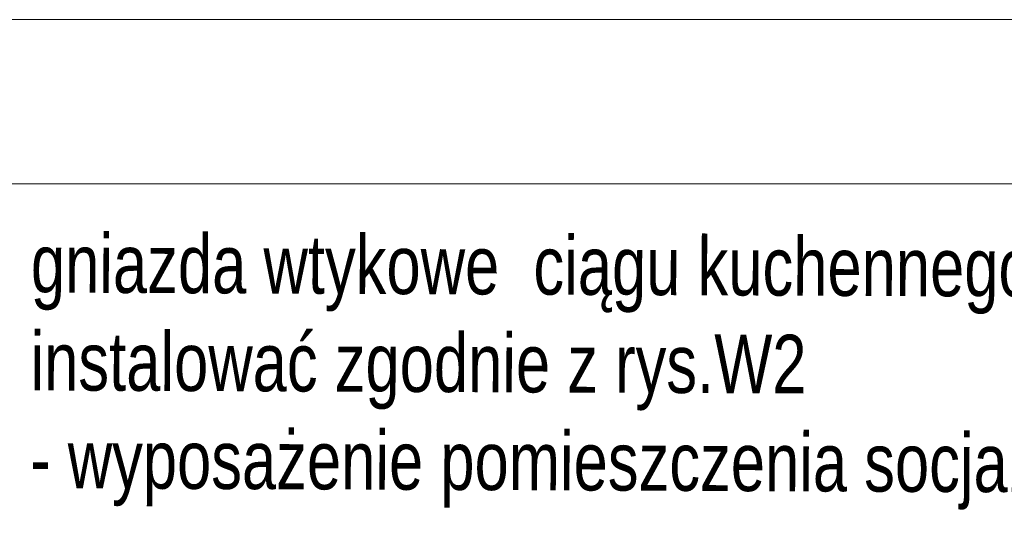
# Model space of a CAD drawing. Header units: inches. Extents: x 65192 to 78842, y -37594 to -36109.
# Tile 48 of 63: x 67170 to 67380, y -36215 to -36109. Entities that reach past the tile are written whole.
import ezdxf

# ---------------------------------------------------------------- set-up
doc = ezdxf.new("R2010")
doc.units = ezdxf.units.IN
doc.header["$MEASUREMENT"] = 0
for name, color, linetype, lineweight in [('A--tabelka rysunku', 7, 'Continuous', 0), ('E-opisy', 240, 'Continuous', 25), ('p--płyta GK', 7, 'Continuous', 0)]:
    doc.layers.add(name, color=color, linetype=linetype, lineweight=lineweight)
doc.styles.add('1-50', font='arial.ttf', dxfattribs={"width": 0.75, "height": 12.5})

msp = doc.modelspace()

# ---------------------------------------------------------------- linework, layer by layer
at = {"layer": 'A--tabelka rysunku', "linetype": 'Continuous'}
for points in [[(66242.3, -37593.85), (68342.3, -37593.85), (68342.3, -36108.85), (66242.3, -36108.85)], [(66242.3, -37593.85), (68342.3, -37593.85), (68342.3, -36108.85), (66242.3, -36108.85)], [(66367.3, -37558.85), (68307.3, -37558.85), (68307.3, -36143.85), (66367.3, -36143.85)]]:
    msp.add_lwpolyline(points, close=True, dxfattribs=at)
at = {"layer": 'p--płyta GK', "ltscale": 35}
msp.add_line((67209.8, -36108.85), (67291.5, -36108.85), dxfattribs=at)

# ---------------------------------------------------------------- texts
at = {"layer": 'E-opisy', "color": 7, "linetype": 'Continuous', "insert": (67172.59, -36154.49), "char_height": 9, "width": 285.8923, "attachment_point": 1, "rotation": 359.7673, "style": '1-50'}
msp.add_mtext('{\\H1.3889x;gniazda wtykowe  ciągu kuchennego \\Pinstalować zgodnie z rys.W2\\P- wyposażenie pomieszczenia socjalnego}', dxfattribs=at)

doc.saveas('drawing.dxf')
